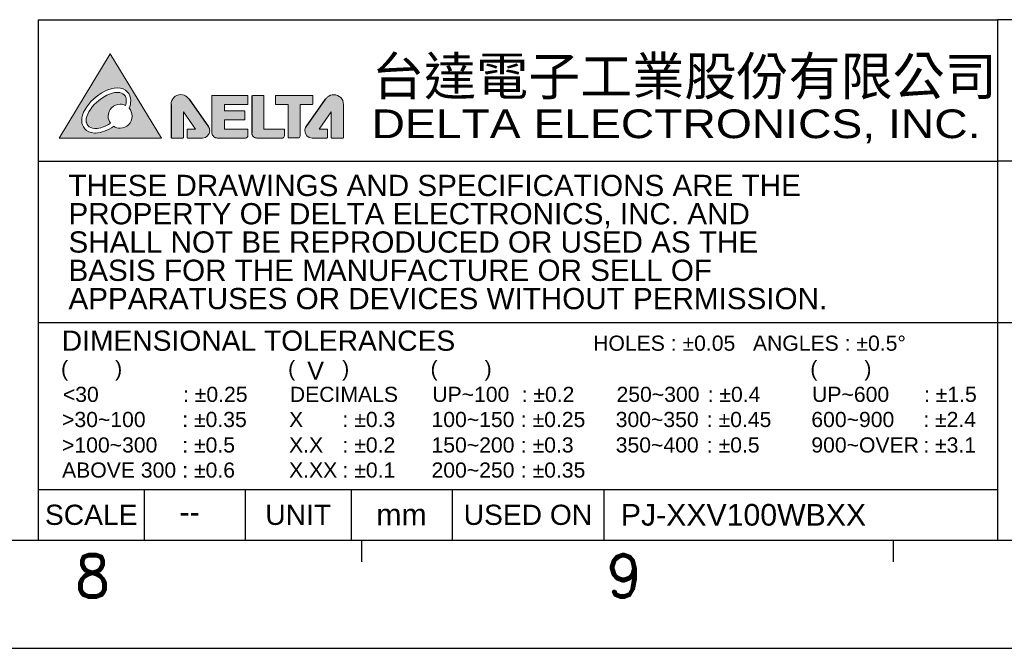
# Model space of a CAD drawing. Extents: x -31 to 1020, y 801 to 1395.
# Tile 7 of 10: x 737 to 873, y 801 to 888. Entities that reach past the tile are written whole.
import ezdxf
from ezdxf.enums import TextEntityAlignment as Align

# ---------------------------------------------------------------- set-up
doc = ezdxf.new("R2010")
doc.units = 0
doc.header["$LTSCALE"] = 23.1
doc.header["$MEASUREMENT"] = 0
doc.layers.get('0').update_dxf_attribs({"linetype": 'CONTINUOUS'})
doc.layers.add('2', color=2, linetype='CONTINUOUS', lineweight=13)
doc.layers.add('3', color=3, linetype='CONTINUOUS')
doc.layers.add('paper', color=7, linetype='CONTINUOUS')
doc.styles.add('ARIAL', font='ARIAL.TTF')
doc.styles.add('DELTA', font='MSJH.ttf')
doc.styles.add('ROMAND', font='romand')

# ---------------------------------------------------------------- blocks, each defined once
blk = doc.blocks.new('A1')
h = blk.add_hatch(color=256)
h.paths.add_polyline_path([(562.9, 70.71), (577.08, 70.71), (570, 82.39)])
edge = h.paths.add_edge_path(flags=16)
edge.add_spline(control_points=[(566.03, 73.05), (566.03, 73.08), (566.03, 73.1), (566.03, 73.13)], knot_values=[6, 6, 6, 6, 7, 7, 7, 7], degree=3, periodic=0)
edge.add_spline(control_points=[(566.03, 73.13), (566.04, 74.13), (566.72, 75.21), (567.66, 76.09)], knot_values=[7, 7, 7, 7, 8, 8, 8, 8], degree=3, periodic=0)
edge.add_spline(control_points=[(567.66, 76.09), (568.59, 76.96), (569.8, 77.62), (570.99, 77.64)], knot_values=[8, 8, 8, 8, 9, 9, 9, 9], degree=3, periodic=0)
edge.add_spline(control_points=[(571.01, 77.64), (571.56, 77.64), (572.03, 77.46), (572.35, 77.13)], knot_values=[10, 10, 10, 10, 11, 11, 11, 11], degree=3, periodic=0)
edge.add_spline(control_points=[(572.35, 77.13), (572.67, 76.81), (572.84, 76.36), (572.83, 75.87)], knot_values=[11, 11, 11, 11, 12, 12, 12, 12], degree=3, periodic=0)
edge.add_spline(control_points=[(572.83, 75.87), (572.83, 75.54), (572.76, 75.18), (572.61, 74.83)], knot_values=[12, 12, 12, 12, 13, 13, 13, 13], degree=3, periodic=0)
edge.add_spline(control_points=[(572.61, 74.83), (572.87, 74.54), (573.02, 74.15), (573.02, 73.73)], knot_values=[13, 13, 13, 13, 14, 14, 14, 14], degree=3, periodic=0)
edge.add_spline(control_points=[(573.02, 73.73), (573.02, 72.81), (572.28, 72.07), (571.36, 72.07)], knot_values=[14, 14, 14, 14, 15, 15, 15, 15], degree=3, periodic=0)
edge.add_spline(control_points=[(571.36, 72.07), (571.03, 72.07), (570.72, 72.17), (570.46, 72.33)], knot_values=[0, 0, 0, 0, 1, 1, 1, 1], degree=3, periodic=0)
edge.add_spline(control_points=[(570.45, 72.32), (569.64, 71.76), (568.77, 71.4), (567.95, 71.4)], knot_values=[2, 2, 2, 2, 3, 3, 3, 3], degree=3, periodic=0)
edge.add_spline(control_points=[(567.95, 71.4), (567.91, 71.4), (567.87, 71.4), (567.83, 71.4)], knot_values=[3, 3, 3, 3, 4, 4, 4, 4], degree=3, periodic=0)
edge.add_spline(control_points=[(567.83, 71.4), (567.22, 71.43), (566.76, 71.67), (566.47, 72)], knot_values=[4, 4, 4, 4, 5, 5, 5, 5], degree=3, periodic=0)
edge.add_spline(control_points=[(566.47, 72), (566.18, 72.32), (566.05, 72.71), (566.03, 73.05)], knot_values=[5, 5, 5, 5, 6, 6, 6, 6], degree=3, periodic=0)
edge = h.paths.add_edge_path(flags=0)
edge.add_spline(control_points=[(566.93, 72.41), (566.74, 72.62), (566.66, 72.88), (566.65, 73.08)], knot_values=[5, 5, 5, 5, 6, 6, 6, 6], degree=3, periodic=0)
edge.add_spline(control_points=[(566.65, 73.13), (566.64, 73.83), (567.22, 74.84), (568.08, 75.64)], knot_values=[3, 3, 3, 3, 4, 4, 4, 4], degree=3, periodic=0)
edge.add_spline(control_points=[(568.08, 75.64), (568.93, 76.44), (570.05, 77.02), (570.99, 77.02)], knot_values=[2, 2, 2, 2, 3, 3, 3, 3], degree=3, periodic=0)
edge.add_spline(control_points=[(571.01, 77.02), (571.43, 77.02), (571.72, 76.89), (571.91, 76.69)], knot_values=[0, 0, 0, 0, 1, 1, 1, 1], degree=3, periodic=0)
edge.add_spline(control_points=[(571.91, 76.69), (572.1, 76.5), (572.22, 76.22), (572.22, 75.87)], knot_values=[13, 13, 13, 13, 14, 14, 14, 14], degree=3, periodic=0)
edge.add_spline(control_points=[(572.22, 75.87), (572.22, 75.67), (572.18, 75.45), (572.1, 75.22)], knot_values=[12, 12, 12, 12, 13, 13, 13, 13], degree=3, periodic=0)
edge.add_spline(control_points=[(572.1, 75.22), (571.88, 75.33), (571.63, 75.4), (571.36, 75.4)], knot_values=[11, 11, 11, 11, 12, 12, 12, 12], degree=3, periodic=0)
edge.add_spline(control_points=[(571.36, 75.4), (570.44, 75.4), (569.7, 74.65), (569.7, 73.73)], knot_values=[10, 10, 10, 10, 11, 11, 11, 11], degree=3, periodic=0)
edge.add_spline(control_points=[(569.7, 73.73), (569.7, 73.37), (569.81, 73.04), (570.01, 72.77)], knot_values=[9, 9, 9, 9, 10, 10, 10, 10], degree=3, periodic=0)
edge.add_spline(control_points=[(570.01, 72.77), (569.3, 72.3), (568.55, 72.02), (567.95, 72.02)], knot_values=[8, 8, 8, 8, 9, 9, 9, 9], degree=3, periodic=0)
edge.add_spline(control_points=[(567.95, 72.02), (567.92, 72.02), (567.89, 72.02), (567.86, 72.02)], knot_values=[7, 7, 7, 7, 8, 8, 8, 8], degree=3, periodic=0)
edge.add_spline(control_points=[(567.86, 72.02), (567.4, 72.04), (567.12, 72.21), (566.93, 72.41)], knot_values=[6, 6, 6, 6, 7, 7, 7, 7], degree=3, periodic=0)
at = {"linetype": 'Continuous'}
h = blk.add_hatch(color=256, dxfattribs=at)
edge = h.paths.add_edge_path()
edge.add_spline(control_points=[(578.42, 70.78), (578.42, 70.76), (578.43, 70.74), (578.44, 70.73)], knot_values=[9, 9, 9, 9, 10, 10, 10, 10], degree=3, periodic=0)
edge.add_spline(control_points=[(578.44, 70.73), (578.46, 70.72), (578.47, 70.71), (578.49, 70.71)], knot_values=[10, 10, 10, 10, 11, 11, 11, 11], degree=3, periodic=0)
edge.add_spline(control_points=[(578.49, 70.71), (578.49, 70.71), (580.06, 70.71), (580.06, 70.71)], knot_values=[11, 11, 11, 11, 12, 12, 12, 12], degree=3, periodic=0)
edge.add_spline(control_points=[(580.06, 70.71), (580.07, 70.71), (580.09, 70.72), (580.11, 70.73)], knot_values=[12, 12, 12, 12, 13, 13, 13, 13], degree=3, periodic=0)
edge.add_spline(control_points=[(580.11, 70.73), (580.12, 70.74), (580.13, 70.76), (580.13, 70.78)], knot_values=[13, 13, 13, 13, 14, 14, 14, 14], degree=3, periodic=0)
edge.add_spline(control_points=[(580.13, 70.78), (580.13, 70.78), (580.13, 74.35), (580.13, 74.35)], knot_values=[14, 14, 14, 14, 15, 15, 15, 15], degree=3, periodic=0)
edge.add_spline(control_points=[(580.13, 74.35), (580.13, 74.35), (581.81, 71.93), (581.81, 71.93)], knot_values=[15, 15, 15, 15, 16, 16, 16, 16], degree=3, periodic=0)
edge.add_spline(control_points=[(581.81, 71.93), (581.81, 71.93), (580.72, 71.93), (580.72, 71.93)], knot_values=[16, 16, 16, 16, 17, 17, 17, 17], degree=3, periodic=0)
edge.add_spline(control_points=[(580.72, 71.93), (580.7, 71.93), (580.68, 71.92), (580.66, 71.91)], knot_values=[17, 17, 17, 17, 18, 18, 18, 18], degree=3, periodic=0)
edge.add_spline(control_points=[(580.66, 71.91), (580.65, 71.9), (580.64, 71.88), (580.64, 71.86)], knot_values=[18, 18, 18, 18, 19, 19, 19, 19], degree=3, periodic=0)
edge.add_spline(control_points=[(580.64, 71.86), (580.64, 71.86), (580.64, 70.78), (580.64, 70.78)], knot_values=[19, 19, 19, 19, 20, 20, 20, 20], degree=3, periodic=0)
edge.add_spline(control_points=[(580.64, 70.78), (580.64, 70.76), (580.65, 70.74), (580.66, 70.73)], knot_values=[20, 20, 20, 20, 21, 21, 21, 21], degree=3, periodic=0)
edge.add_spline(control_points=[(580.66, 70.73), (580.68, 70.72), (580.7, 70.71), (580.72, 70.71)], knot_values=[21, 21, 21, 21, 22, 22, 22, 22], degree=3, periodic=0)
edge.add_spline(control_points=[(580.72, 70.71), (580.72, 70.71), (582.79, 70.71), (582.79, 70.71)], knot_values=[22, 22, 22, 22, 23, 23, 23, 23], degree=3, periodic=0)
edge.add_spline(control_points=[(582.79, 70.71), (583.34, 70.71), (583.78, 71.16), (583.78, 71.71)], knot_values=[23, 23, 23, 23, 24, 24, 24, 24], degree=3, periodic=0)
edge.add_spline(control_points=[(583.78, 71.71), (583.78, 71.92), (583.72, 72.12), (583.6, 72.28)], knot_values=[24, 24, 24, 24, 25, 25, 25, 25], degree=3, periodic=0)
edge.add_line((583.6, 72.28), (580.91, 76.09))
edge.add_spline(control_points=[(580.91, 76.09), (580.91, 76.09), (580.91, 76.09), (580.91, 76.09)], knot_values=[1, 1, 1, 1, 2, 2, 2, 2], degree=3, periodic=0)
edge.add_spline(control_points=[(580.91, 76.09), (580.82, 76.22), (580.71, 76.33), (580.62, 76.4)], knot_values=[2, 2, 2, 2, 3, 3, 3, 3], degree=3, periodic=0)
edge.add_spline(control_points=[(580.62, 76.4), (580.39, 76.6), (580.09, 76.72), (579.76, 76.72)], knot_values=[3, 3, 3, 3, 4, 4, 4, 4], degree=3, periodic=0)
edge.add_spline(control_points=[(579.76, 76.72), (579.02, 76.72), (578.42, 76.12), (578.42, 75.37)], knot_values=[4, 4, 4, 4, 5, 5, 5, 5], degree=3, periodic=0)
edge.add_line((578.42, 75.37), (578.42, 70.78))
h = blk.add_hatch(color=256, dxfattribs=at)
edge = h.paths.add_edge_path()
edge.add_spline(control_points=[(585.82, 73.23), (585.82, 73.23), (588.57, 73.23), (588.57, 73.23)], knot_values=[4, 4, 4, 4, 5, 5, 5, 5], degree=3, periodic=0)
edge.add_spline(control_points=[(588.57, 73.23), (588.59, 73.23), (588.61, 73.24), (588.62, 73.25)], knot_values=[5, 5, 5, 5, 6, 6, 6, 6], degree=3, periodic=0)
edge.add_spline(control_points=[(588.62, 73.25), (588.63, 73.26), (588.64, 73.28), (588.64, 73.3)], knot_values=[6, 6, 6, 6, 7, 7, 7, 7], degree=3, periodic=0)
edge.add_spline(control_points=[(588.64, 73.3), (588.64, 73.3), (588.64, 74.38), (588.64, 74.38)], knot_values=[7, 7, 7, 7, 8, 8, 8, 8], degree=3, periodic=0)
edge.add_spline(control_points=[(588.64, 74.38), (588.64, 74.4), (588.63, 74.42), (588.62, 74.43)], knot_values=[8, 8, 8, 8, 9, 9, 9, 9], degree=3, periodic=0)
edge.add_spline(control_points=[(588.62, 74.43), (588.61, 74.45), (588.59, 74.46), (588.57, 74.46)], knot_values=[9, 9, 9, 9, 10, 10, 10, 10], degree=3, periodic=0)
edge.add_spline(control_points=[(588.57, 74.46), (588.57, 74.46), (585.83, 74.46), (585.83, 74.46)], knot_values=[10, 10, 10, 10, 11, 11, 11, 11], degree=3, periodic=0)
edge.add_spline(control_points=[(585.83, 74.46), (585.83, 74.46), (585.83, 75.35), (585.83, 75.35)], knot_values=[11, 11, 11, 11, 12, 12, 12, 12], degree=3, periodic=0)
edge.add_spline(control_points=[(585.83, 75.35), (585.83, 75.35), (589.01, 75.35), (589.01, 75.35)], knot_values=[12, 12, 12, 12, 13, 13, 13, 13], degree=3, periodic=0)
edge.add_spline(control_points=[(589.01, 75.35), (589.03, 75.35), (589.05, 75.36), (589.06, 75.38)], knot_values=[13, 13, 13, 13, 14, 14, 14, 14], degree=3, periodic=0)
edge.add_spline(control_points=[(589.06, 75.38), (589.07, 75.39), (589.08, 75.41), (589.08, 75.43)], knot_values=[14, 14, 14, 14, 15, 15, 15, 15], degree=3, periodic=0)
edge.add_spline(control_points=[(589.08, 75.43), (589.08, 75.43), (589.08, 76.53), (589.08, 76.53)], knot_values=[15, 15, 15, 15, 16, 16, 16, 16], degree=3, periodic=0)
edge.add_spline(control_points=[(589.08, 76.53), (589.08, 76.55), (589.07, 76.57), (589.06, 76.58)], knot_values=[16, 16, 16, 16, 17, 17, 17, 17], degree=3, periodic=0)
edge.add_spline(control_points=[(589.06, 76.58), (589.05, 76.59), (589.03, 76.6), (589.01, 76.6)], knot_values=[17, 17, 17, 17, 18, 18, 18, 18], degree=3, periodic=0)
edge.add_spline(control_points=[(589.01, 76.6), (589.01, 76.6), (584.17, 76.6), (584.17, 76.6)], knot_values=[18, 18, 18, 18, 19, 19, 19, 19], degree=3, periodic=0)
edge.add_spline(control_points=[(584.17, 76.6), (584.15, 76.6), (584.13, 76.59), (584.12, 76.58)], knot_values=[19, 19, 19, 19, 20, 20, 20, 20], degree=3, periodic=0)
edge.add_spline(control_points=[(584.12, 76.58), (584.1, 76.57), (584.09, 76.55), (584.09, 76.53)], knot_values=[20, 20, 20, 20, 21, 21, 21, 21], degree=3, periodic=0)
edge.add_spline(control_points=[(584.09, 76.53), (584.09, 76.53), (584.09, 71.39), (584.09, 71.39)], knot_values=[21, 21, 21, 21, 22, 22, 22, 22], degree=3, periodic=0)
edge.add_spline(control_points=[(584.09, 71.39), (584.09, 71.18), (584.2, 71.01), (584.35, 70.89)], knot_values=[22, 22, 22, 22, 23, 23, 23, 23], degree=3, periodic=0)
edge.add_spline(control_points=[(584.35, 70.89), (584.5, 70.77), (584.68, 70.71), (584.83, 70.71)], knot_values=[23, 23, 23, 23, 24, 24, 24, 24], degree=3, periodic=0)
edge.add_spline(control_points=[(584.83, 70.71), (584.83, 70.71), (588.76, 70.71), (588.76, 70.71)], knot_values=[24, 24, 24, 24, 25, 25, 25, 25], degree=3, periodic=0)
edge.add_spline(control_points=[(588.76, 70.71), (588.84, 70.71), (588.92, 70.75), (588.98, 70.81)], knot_values=[25, 25, 25, 25, 26, 26, 26, 26], degree=3, periodic=0)
edge.add_spline(control_points=[(588.98, 70.81), (589.02, 70.84), (589.04, 70.87), (589.05, 70.89)], knot_values=[26, 26, 26, 26, 27, 27, 27, 27], degree=3, periodic=0)
edge.add_spline(control_points=[(589.05, 70.89), (589.06, 70.91), (589.07, 70.92), (589.07, 70.93)], knot_values=[27, 27, 27, 27, 28, 28, 28, 28], degree=3, periodic=0)
edge.add_spline(control_points=[(589.07, 70.93), (589.08, 70.95), (589.08, 70.95), (589.08, 70.97)], knot_values=[28, 28, 28, 28, 29, 29, 29, 29], degree=3, periodic=0)
edge.add_spline(control_points=[(589.08, 70.98), (589.08, 70.98), (589.08, 71.87), (589.08, 71.87)], knot_values=[30, 30, 30, 30, 31, 31, 31, 31], degree=3, periodic=0)
edge.add_spline(control_points=[(589.08, 71.87), (589.08, 71.89), (589.07, 71.91), (589.06, 71.92)], knot_values=[0, 0, 0, 0, 1, 1, 1, 1], degree=3, periodic=0)
edge.add_spline(control_points=[(589.06, 71.92), (589.05, 71.93), (589.03, 71.94), (589.01, 71.94)], knot_values=[1, 1, 1, 1, 2, 2, 2, 2], degree=3, periodic=0)
edge.add_spline(control_points=[(589.01, 71.94), (589.01, 71.94), (585.82, 71.94), (585.82, 71.94)], knot_values=[2, 2, 2, 2, 3, 3, 3, 3], degree=3, periodic=0)
edge.add_spline(control_points=[(585.82, 71.94), (585.82, 71.94), (585.82, 73.23), (585.82, 73.23)], knot_values=[3, 3, 3, 3, 4, 4, 4, 4], degree=3, periodic=0)
h = blk.add_hatch(color=256, dxfattribs=at)
edge = h.paths.add_edge_path()
edge.add_spline(control_points=[(594.15, 71.02), (594.14, 70.96), (594.12, 70.89), (594.06, 70.82)], knot_values=[17, 17, 17, 17, 18, 18, 18, 18], degree=3, periodic=0)
edge.add_spline(control_points=[(594.06, 70.82), (594.01, 70.75), (593.95, 70.71), (593.87, 70.71)], knot_values=[16, 16, 16, 16, 17, 17, 17, 17], degree=3, periodic=0)
edge.add_spline(control_points=[(593.87, 70.71), (593.87, 70.71), (593.87, 70.71), (593.87, 70.71)], knot_values=[14, 14, 14, 14, 14.999984, 14.999984, 14.999984, 14.999984], degree=3, periodic=0)
edge.add_spline(control_points=[(593.87, 70.71), (593.87, 70.71), (590.32, 70.71), (590.32, 70.71)], knot_values=[13, 13, 13, 13, 14, 14, 14, 14], degree=3, periodic=0)
edge.add_spline(control_points=[(590.32, 70.71), (590.19, 70.71), (590.01, 70.76), (589.87, 70.87)], knot_values=[12, 12, 12, 12, 13, 13, 13, 13], degree=3, periodic=0)
edge.add_spline(control_points=[(589.87, 70.87), (589.73, 70.98), (589.62, 71.16), (589.62, 71.42)], knot_values=[11, 11, 11, 11, 12, 12, 12, 12], degree=3, periodic=0)
edge.add_line((589.62, 71.42), (589.62, 76.53))
edge.add_spline(control_points=[(589.62, 76.53), (589.62, 76.56), (589.65, 76.6), (589.69, 76.6)], knot_values=[7, 7, 7, 7, 8, 8, 8, 8], degree=3, periodic=0)
edge.add_spline(control_points=[(589.69, 76.6), (589.69, 76.6), (591.22, 76.6), (591.22, 76.6)], knot_values=[6, 6, 6, 6, 7, 7, 7, 7], degree=3, periodic=0)
edge.add_spline(control_points=[(591.22, 76.6), (591.24, 76.6), (591.26, 76.59), (591.27, 76.58)], knot_values=[5, 5, 5, 5, 6, 6, 6, 6], degree=3, periodic=0)
edge.add_spline(control_points=[(591.27, 76.58), (591.28, 76.56), (591.29, 76.54), (591.29, 76.53)], knot_values=[4, 4, 4, 4, 5, 5, 5, 5], degree=3, periodic=0)
edge.add_spline(control_points=[(591.29, 76.53), (591.29, 76.53), (591.29, 71.93), (591.29, 71.93)], knot_values=[3, 3, 3, 3, 4, 4, 4, 4], degree=3, periodic=0)
edge.add_spline(control_points=[(591.29, 71.93), (591.29, 71.93), (594.08, 71.93), (594.08, 71.93)], knot_values=[2, 2, 2, 2, 3, 3, 3, 3], degree=3, periodic=0)
edge.add_spline(control_points=[(594.08, 71.93), (594.09, 71.93), (594.11, 71.92), (594.13, 71.91)], knot_values=[1, 1, 1, 1, 2, 2, 2, 2], degree=3, periodic=0)
edge.add_spline(control_points=[(594.13, 71.91), (594.14, 71.89), (594.15, 71.88), (594.15, 71.86)], knot_values=[0, 0, 0, 0, 1, 1, 1, 1], degree=3, periodic=0)
edge.add_spline(control_points=[(594.15, 71.86), (594.15, 71.63), (594.15, 71.12), (594.15, 71.02)], knot_values=[20, 20, 20, 20, 21, 21, 21, 21], degree=3, periodic=0)
edge.add_spline(control_points=[(594.15, 71.02), (594.15, 71.02), (594.15, 71.02), (594.15, 71.02)], knot_values=[18, 18, 18, 18, 18.999928, 18.999928, 18.999928, 18.999928], degree=3, periodic=0)
h = blk.add_hatch(color=256, dxfattribs=at)
edge = h.paths.add_edge_path()
edge.add_spline(control_points=[(596.33, 71.04), (596.33, 71.04), (596.33, 75.34), (596.33, 75.34)], knot_values=[17, 17, 17, 17, 18, 18, 18, 18], degree=3, periodic=0)
edge.add_spline(control_points=[(596.33, 75.34), (596.33, 75.34), (596.33, 75.37), (596.33, 75.37)], knot_values=[18, 18, 18, 18, 19, 19, 19, 19], degree=3, periodic=0)
edge.add_spline(control_points=[(596.33, 75.37), (596.33, 75.37), (598.01, 75.37), (598.01, 75.37)], knot_values=[19, 19, 19, 19, 20, 20, 20, 20], degree=3, periodic=0)
edge.add_spline(control_points=[(598.01, 75.37), (598.03, 75.37), (598.04, 75.38), (598.06, 75.39)], knot_values=[20, 20, 20, 20, 21, 21, 21, 21], degree=3, periodic=0)
edge.add_spline(control_points=[(598.06, 75.39), (598.07, 75.41), (598.08, 75.42), (598.08, 75.44)], knot_values=[0, 0, 0, 0, 1, 1, 1, 1], degree=3, periodic=0)
edge.add_spline(control_points=[(598.08, 75.44), (598.08, 75.44), (598.08, 76.52), (598.08, 76.52)], knot_values=[1, 1, 1, 1, 2, 2, 2, 2], degree=3, periodic=0)
edge.add_spline(control_points=[(598.08, 76.52), (598.08, 76.56), (598.05, 76.6), (598.01, 76.6)], knot_values=[2, 2, 2, 2, 3, 3, 3, 3], degree=3, periodic=0)
edge.add_spline(control_points=[(598.01, 76.6), (598.01, 76.6), (592.96, 76.6), (592.96, 76.6)], knot_values=[3, 3, 3, 3, 4, 4, 4, 4], degree=3, periodic=0)
edge.add_spline(control_points=[(592.96, 76.6), (592.95, 76.6), (592.93, 76.59), (592.91, 76.58)], knot_values=[4, 4, 4, 4, 5, 5, 5, 5], degree=3, periodic=0)
edge.add_spline(control_points=[(592.91, 76.58), (592.9, 76.57), (592.89, 76.55), (592.89, 76.53)], knot_values=[5, 5, 5, 5, 6, 6, 6, 6], degree=3, periodic=0)
edge.add_spline(control_points=[(592.89, 76.53), (592.89, 76.53), (592.89, 75.44), (592.89, 75.44)], knot_values=[6, 6, 6, 6, 7, 7, 7, 7], degree=3, periodic=0)
edge.add_spline(control_points=[(592.89, 75.44), (592.89, 75.42), (592.9, 75.4), (592.91, 75.39)], knot_values=[7, 7, 7, 7, 8, 8, 8, 8], degree=3, periodic=0)
edge.add_spline(control_points=[(592.91, 75.39), (592.93, 75.37), (592.95, 75.37), (592.96, 75.37)], knot_values=[8, 8, 8, 8, 9, 9, 9, 9], degree=3, periodic=0)
edge.add_spline(control_points=[(592.96, 75.37), (592.96, 75.37), (594.66, 75.37), (594.66, 75.37)], knot_values=[9, 9, 9, 9, 10, 10, 10, 10], degree=3, periodic=0)
edge.add_spline(control_points=[(594.66, 75.37), (594.66, 75.37), (594.66, 70.79), (594.66, 70.79)], knot_values=[10, 10, 10, 10, 11, 11, 11, 11], degree=3, periodic=0)
edge.add_spline(control_points=[(594.66, 70.79), (594.66, 70.77), (594.67, 70.75), (594.69, 70.74)], knot_values=[11, 11, 11, 11, 12, 12, 12, 12], degree=3, periodic=0)
edge.add_spline(control_points=[(594.69, 70.74), (594.7, 70.73), (594.72, 70.72), (594.74, 70.72)], knot_values=[12, 12, 12, 12, 13, 13, 13, 13], degree=3, periodic=0)
edge.add_spline(control_points=[(594.74, 70.72), (594.74, 70.72), (596.02, 70.72), (596.02, 70.72)], knot_values=[13, 13, 13, 13, 14, 14, 14, 14], degree=3, periodic=0)
edge.add_spline(control_points=[(596.02, 70.72), (596.09, 70.72), (596.16, 70.74), (596.22, 70.79)], knot_values=[15, 15, 15, 15, 16, 16, 16, 16], degree=3, periodic=0)
edge.add_spline(control_points=[(596.22, 70.79), (596.28, 70.84), (596.33, 70.93), (596.33, 71.04)], knot_values=[16, 16, 16, 16, 17, 17, 17, 17], degree=3, periodic=0)
h = blk.add_hatch(color=256, dxfattribs=at)
edge = h.paths.add_edge_path()
edge.add_spline(control_points=[(600.62, 74.34), (600.62, 74.34), (600.62, 70.78), (600.62, 70.78)], knot_values=[14, 14, 14, 14, 15, 15, 15, 15], degree=3, periodic=0)
edge.add_spline(control_points=[(600.62, 70.78), (600.62, 70.76), (600.63, 70.74), (600.64, 70.73)], knot_values=[15, 15, 15, 15, 16, 16, 16, 16], degree=3, periodic=0)
edge.add_spline(control_points=[(600.64, 70.73), (600.66, 70.71), (600.68, 70.71), (600.69, 70.71)], knot_values=[16, 16, 16, 16, 17, 17, 17, 17], degree=3, periodic=0)
edge.add_spline(control_points=[(600.69, 70.71), (600.69, 70.71), (602.26, 70.71), (602.26, 70.71)], knot_values=[17, 17, 17, 17, 18, 18, 18, 18], degree=3, periodic=0)
edge.add_spline(control_points=[(602.26, 70.71), (602.28, 70.71), (602.29, 70.71), (602.31, 70.73)], knot_values=[18, 18, 18, 18, 19, 19, 19, 19], degree=3, periodic=0)
edge.add_spline(control_points=[(602.31, 70.73), (602.32, 70.74), (602.33, 70.76), (602.33, 70.78)], knot_values=[19, 19, 19, 19, 20, 20, 20, 20], degree=3, periodic=0)
edge.add_spline(control_points=[(602.33, 70.78), (602.33, 70.78), (602.33, 75.37), (602.33, 75.37)], knot_values=[20, 20, 20, 20, 21, 21, 21, 21], degree=3, periodic=0)
edge.add_spline(control_points=[(602.33, 75.37), (602.33, 76.11), (601.73, 76.71), (600.99, 76.71)], knot_values=[21, 21, 21, 21, 22, 22, 22, 22], degree=3, periodic=0)
edge.add_spline(control_points=[(600.99, 76.71), (600.66, 76.71), (600.36, 76.59), (600.13, 76.4)], knot_values=[0, 0, 0, 0, 1, 1, 1, 1], degree=3, periodic=0)
edge.add_spline(control_points=[(600.13, 76.4), (600.04, 76.33), (599.93, 76.21), (599.84, 76.09)], knot_values=[1, 1, 1, 1, 2, 2, 2, 2], degree=3, periodic=0)
edge.add_line((599.84, 76.09), (597.15, 72.28))
edge.add_spline(control_points=[(597.15, 72.28), (597.03, 72.11), (596.97, 71.92), (596.97, 71.7)], knot_values=[4, 4, 4, 4, 5, 5, 5, 5], degree=3, periodic=0)
edge.add_spline(control_points=[(596.97, 71.7), (596.97, 71.15), (597.41, 70.71), (597.97, 70.71)], knot_values=[5, 5, 5, 5, 6, 6, 6, 6], degree=3, periodic=0)
edge.add_spline(control_points=[(597.97, 70.71), (597.97, 70.71), (600.04, 70.71), (600.04, 70.71)], knot_values=[6, 6, 6, 6, 7, 7, 7, 7], degree=3, periodic=0)
edge.add_spline(control_points=[(600.04, 70.71), (600.05, 70.71), (600.07, 70.71), (600.09, 70.73)], knot_values=[7, 7, 7, 7, 8, 8, 8, 8], degree=3, periodic=0)
edge.add_spline(control_points=[(600.09, 70.73), (600.1, 70.74), (600.11, 70.76), (600.11, 70.78)], knot_values=[8, 8, 8, 8, 9, 9, 9, 9], degree=3, periodic=0)
edge.add_spline(control_points=[(600.11, 70.78), (600.11, 70.78), (600.11, 71.86), (600.11, 71.86)], knot_values=[9, 9, 9, 9, 10, 10, 10, 10], degree=3, periodic=0)
edge.add_spline(control_points=[(600.11, 71.86), (600.11, 71.88), (600.1, 71.89), (600.09, 71.91)], knot_values=[10, 10, 10, 10, 11, 11, 11, 11], degree=3, periodic=0)
edge.add_spline(control_points=[(600.09, 71.91), (600.07, 71.92), (600.05, 71.93), (600.04, 71.93)], knot_values=[11, 11, 11, 11, 12, 12, 12, 12], degree=3, periodic=0)
edge.add_spline(control_points=[(600.04, 71.93), (600.04, 71.93), (598.94, 71.93), (598.94, 71.93)], knot_values=[12, 12, 12, 12, 13, 13, 13, 13], degree=3, periodic=0)
edge.add_spline(control_points=[(598.94, 71.93), (598.94, 71.93), (600.62, 74.34), (600.62, 74.34)], knot_values=[13, 13, 13, 13, 14, 14, 14, 14], degree=3, periodic=0)
at = {"lineweight": 0}
for p, q in [((570, 82.39), (562.9, 70.71)), ((577.08, 70.71), (570, 82.39)), ((562.9, 70.71), (577.08, 70.71))]:
    blk.add_line(p, q, dxfattribs=at)
at = {"linetype": 'Continuous'}
for p, q in [((589.62, 76.53), (589.62, 71.42)), ((578.42, 75.37), (578.42, 70.78)), ((580.91, 76.09), (583.6, 72.28)), ((597.15, 72.28), (599.84, 76.09))]:
    blk.add_line(p, q, dxfattribs=at)
at = {"lineweight": 0}
for points in [[(567.66, 76.09), (568.59, 76.96), (569.8, 77.62), (570.99, 77.64)], [(570.99, 77.02), (570.05, 77.02), (568.93, 76.44), (568.08, 75.64)], [(570.99, 77.64), (570.99, 77.64), (571, 77.64), (571.01, 77.64)], [(571.01, 77.02), (571.01, 77.02), (570.99, 77.02), (570.99, 77.02)], [(571.01, 77.64), (571.56, 77.64), (572.03, 77.46), (572.35, 77.13)], [(571.91, 76.69), (571.72, 76.89), (571.43, 77.02), (571.01, 77.02)], [(572.22, 75.87), (572.22, 76.22), (572.1, 76.5), (571.91, 76.69)], [(572.35, 77.13), (572.67, 76.81), (572.84, 76.36), (572.83, 75.87)], [(584.12, 76.58), (584.1, 76.57), (584.09, 76.55), (584.09, 76.53)], [(584.09, 76.53), (584.09, 76.53), (584.09, 71.39), (584.09, 71.39)], [(584.17, 76.6), (584.15, 76.6), (584.13, 76.59), (584.12, 76.58)], [(589.01, 76.6), (589.01, 76.6), (584.17, 76.6), (584.17, 76.6)], [(589.06, 76.58), (589.05, 76.59), (589.03, 76.6), (589.01, 76.6)], [(589.08, 76.53), (589.08, 76.55), (589.07, 76.57), (589.06, 76.58)], [(589.08, 75.43), (589.08, 75.43), (589.08, 76.53), (589.08, 76.53)], [(589.69, 76.6), (589.65, 76.6), (589.62, 76.56), (589.62, 76.53)], [(591.22, 76.6), (591.22, 76.6), (589.69, 76.6), (589.69, 76.6)], [(591.27, 76.58), (591.26, 76.59), (591.24, 76.6), (591.22, 76.6)], [(591.29, 76.53), (591.29, 76.54), (591.28, 76.56), (591.27, 76.58)], [(591.29, 71.93), (591.29, 71.93), (591.29, 76.53), (591.29, 76.53)], [(592.91, 76.58), (592.9, 76.57), (592.89, 76.55), (592.89, 76.53)], [(592.89, 76.53), (592.89, 76.53), (592.89, 75.44), (592.89, 75.44)], [(592.96, 76.6), (592.95, 76.6), (592.93, 76.59), (592.91, 76.58)], [(598.01, 76.6), (598.01, 76.6), (592.96, 76.6), (592.96, 76.6)], [(598.08, 76.52), (598.08, 76.56), (598.05, 76.6), (598.01, 76.6)], [(598.08, 75.44), (598.08, 75.44), (598.08, 76.52), (598.08, 76.52)], [(600.99, 76.71), (600.66, 76.71), (600.36, 76.59), (600.13, 76.4)], [(602.33, 75.37), (602.33, 76.11), (601.73, 76.71), (600.99, 76.71)], [(566.03, 73.13), (566.04, 74.13), (566.72, 75.21), (567.66, 76.09)], [(568.08, 75.64), (567.22, 74.84), (566.64, 73.83), (566.65, 73.13)], [(572.1, 75.22), (572.18, 75.45), (572.22, 75.67), (572.22, 75.87)], [(572.83, 75.87), (572.83, 75.54), (572.76, 75.18), (572.61, 74.83)], [(578.42, 75.37), (578.42, 75.37), (578.42, 75.37), (578.42, 75.37)], [(578.42, 75.37), (578.42, 75.37), (578.42, 75.37), (578.42, 75.37)], [(580.91, 76.09), (580.82, 76.22), (580.71, 76.33), (580.62, 76.4)], [(580.91, 76.09), (580.91, 76.09), (580.91, 76.09), (580.91, 76.09)], [(585.83, 74.46), (585.83, 74.46), (585.83, 75.35), (585.83, 75.35)], [(585.83, 75.35), (585.83, 75.35), (589.01, 75.35), (589.01, 75.35)], [(589.01, 75.35), (589.03, 75.35), (589.05, 75.36), (589.06, 75.38)], [(589.06, 75.38), (589.07, 75.39), (589.08, 75.41), (589.08, 75.43)], [(592.89, 75.44), (592.89, 75.42), (592.9, 75.4), (592.91, 75.39)], [(592.91, 75.39), (592.93, 75.37), (592.95, 75.37), (592.96, 75.37)], [(592.96, 75.37), (592.96, 75.37), (594.66, 75.37), (594.66, 75.37)], [(594.66, 75.37), (594.66, 75.37), (594.66, 70.79), (594.66, 70.79)], [(596.33, 75.34), (596.33, 75.34), (596.33, 75.37), (596.33, 75.37)], [(596.33, 75.37), (596.33, 75.37), (598.01, 75.37), (598.01, 75.37)], [(596.33, 71.04), (596.33, 71.04), (596.33, 75.34), (596.33, 75.34)], [(598.01, 75.37), (598.03, 75.37), (598.04, 75.38), (598.06, 75.39)], [(598.06, 75.39), (598.07, 75.41), (598.08, 75.42), (598.08, 75.44)], [(600.13, 76.4), (600.04, 76.33), (599.93, 76.21), (599.84, 76.09)], [(602.33, 70.78), (602.33, 70.78), (602.33, 75.37), (602.33, 75.37)], [(580.13, 70.78), (580.13, 70.78), (580.13, 74.35), (580.13, 74.35)], [(580.13, 74.35), (580.13, 74.35), (581.81, 71.93), (581.81, 71.93)], [(588.57, 74.46), (588.57, 74.46), (585.83, 74.46), (585.83, 74.46)], [(588.62, 74.43), (588.61, 74.45), (588.59, 74.46), (588.57, 74.46)], [(588.64, 74.38), (588.64, 74.4), (588.63, 74.42), (588.62, 74.43)], [(588.64, 73.3), (588.64, 73.3), (588.64, 74.38), (588.64, 74.38)], [(598.94, 71.93), (598.94, 71.93), (600.62, 74.34), (600.62, 74.34)], [(600.62, 74.34), (600.62, 74.34), (600.62, 70.78), (600.62, 70.78)], [(566.03, 73.05), (566.03, 73.08), (566.03, 73.1), (566.03, 73.13)], [(566.47, 72), (566.18, 72.32), (566.05, 72.71), (566.03, 73.05)], [(566.65, 73.13), (566.65, 73.12), (566.65, 73.1), (566.65, 73.08)], [(566.65, 73.08), (566.66, 72.88), (566.74, 72.62), (566.93, 72.41)], [(566.93, 72.41), (567.12, 72.21), (567.4, 72.04), (567.86, 72.02)], [(567.95, 72.02), (568.55, 72.02), (569.3, 72.3), (570.01, 72.77)], [(585.82, 71.94), (585.82, 71.94), (585.82, 73.23), (585.82, 73.23)], [(585.82, 73.23), (585.82, 73.23), (588.57, 73.23), (588.57, 73.23)], [(588.57, 73.23), (588.59, 73.23), (588.61, 73.24), (588.62, 73.25)], [(588.62, 73.25), (588.63, 73.26), (588.64, 73.28), (588.64, 73.3)], [(567.83, 71.4), (567.22, 71.43), (566.76, 71.67), (566.47, 72)], [(567.95, 71.4), (567.91, 71.4), (567.87, 71.4), (567.83, 71.4)], [(567.86, 72.02), (567.89, 72.02), (567.92, 72.02), (567.95, 72.02)], [(570.45, 72.32), (569.64, 71.76), (568.77, 71.4), (567.95, 71.4)], [(570.46, 72.33), (570.46, 72.33), (570.45, 72.32), (570.45, 72.32)], [(571.36, 72.07), (571.03, 72.07), (570.72, 72.17), (570.46, 72.33)], [(580.66, 71.91), (580.65, 71.9), (580.64, 71.88), (580.64, 71.86)], [(580.64, 71.86), (580.64, 71.86), (580.64, 70.78), (580.64, 70.78)], [(580.72, 71.93), (580.7, 71.93), (580.68, 71.92), (580.66, 71.91)], [(581.81, 71.93), (581.81, 71.93), (580.72, 71.93), (580.72, 71.93)], [(584.09, 71.39), (584.09, 71.18), (584.2, 71.01), (584.35, 70.89)], [(589.01, 71.94), (589.01, 71.94), (585.82, 71.94), (585.82, 71.94)], [(589.06, 71.92), (589.05, 71.93), (589.03, 71.94), (589.01, 71.94)], [(589.08, 71.87), (589.08, 71.89), (589.07, 71.91), (589.06, 71.92)], [(589.08, 70.98), (589.08, 70.98), (589.08, 71.87), (589.08, 71.87)], [(589.62, 71.42), (589.62, 71.16), (589.73, 70.98), (589.87, 70.87)], [(594.08, 71.93), (594.08, 71.93), (591.29, 71.93), (591.29, 71.93)], [(594.06, 70.82), (594.12, 70.89), (594.14, 70.96), (594.15, 71.02)], [(594.13, 71.91), (594.11, 71.92), (594.09, 71.93), (594.08, 71.93)], [(594.15, 71.86), (594.15, 71.88), (594.14, 71.89), (594.13, 71.91)], [(594.15, 71.02), (594.15, 71.12), (594.15, 71.63), (594.15, 71.86)], [(594.15, 71.02), (594.15, 71.02), (594.15, 71.02), (594.15, 71.02)], [(594.15, 71.02), (594.15, 71.02), (594.15, 71.02), (594.15, 71.02)], [(596.22, 70.79), (596.28, 70.84), (596.33, 70.93), (596.33, 71.04)], [(600.04, 71.93), (600.04, 71.93), (598.94, 71.93), (598.94, 71.93)], [(600.09, 71.91), (600.07, 71.92), (600.05, 71.93), (600.04, 71.93)], [(600.11, 71.86), (600.11, 71.88), (600.1, 71.89), (600.09, 71.91)], [(600.11, 70.78), (600.11, 70.78), (600.11, 71.86), (600.11, 71.86)], [(578.42, 70.78), (578.42, 70.76), (578.43, 70.74), (578.44, 70.73)], [(578.44, 70.73), (578.46, 70.72), (578.47, 70.71), (578.49, 70.71)], [(578.49, 70.71), (578.49, 70.71), (580.06, 70.71), (580.06, 70.71)], [(580.06, 70.71), (580.07, 70.71), (580.09, 70.72), (580.11, 70.73)], [(580.11, 70.73), (580.12, 70.74), (580.13, 70.76), (580.13, 70.78)], [(580.64, 70.78), (580.64, 70.76), (580.65, 70.74), (580.66, 70.73)], [(580.66, 70.73), (580.68, 70.72), (580.7, 70.71), (580.72, 70.71)], [(580.72, 70.71), (580.72, 70.71), (582.79, 70.71), (582.79, 70.71)], [(584.35, 70.89), (584.5, 70.77), (584.68, 70.71), (584.83, 70.71)], [(584.83, 70.71), (584.83, 70.71), (588.76, 70.71), (588.76, 70.71)], [(588.76, 70.71), (588.84, 70.71), (588.92, 70.75), (588.98, 70.81)], [(588.98, 70.81), (589.02, 70.84), (589.04, 70.87), (589.05, 70.89)], [(589.05, 70.89), (589.06, 70.91), (589.07, 70.92), (589.07, 70.93)], [(589.07, 70.93), (589.08, 70.95), (589.08, 70.95), (589.08, 70.97)], [(589.08, 70.97), (589.08, 70.97), (589.08, 70.98), (589.08, 70.98)], [(589.87, 70.87), (590.01, 70.76), (590.19, 70.71), (590.32, 70.71)], [(590.32, 70.71), (590.32, 70.71), (593.87, 70.71), (593.87, 70.71)], [(593.87, 70.71), (593.95, 70.71), (594.01, 70.75), (594.06, 70.82)], [(593.87, 70.71), (593.87, 70.71), (593.87, 70.71), (593.87, 70.71)], [(593.87, 70.71), (593.87, 70.71), (593.87, 70.71), (593.87, 70.71)], [(594.66, 70.79), (594.66, 70.77), (594.67, 70.75), (594.69, 70.74)], [(594.69, 70.74), (594.7, 70.73), (594.72, 70.72), (594.74, 70.72)], [(594.74, 70.72), (594.74, 70.72), (596.02, 70.72), (596.02, 70.72)], [(596.02, 70.72), (596.09, 70.72), (596.16, 70.74), (596.22, 70.79)], [(596.02, 70.72), (596.02, 70.72), (596.02, 70.72), (596.02, 70.72)], [(597.97, 70.71), (597.97, 70.71), (600.04, 70.71), (600.04, 70.71)], [(600.04, 70.71), (600.05, 70.71), (600.07, 70.71), (600.09, 70.73)], [(600.09, 70.73), (600.1, 70.74), (600.11, 70.76), (600.11, 70.78)], [(600.62, 70.78), (600.62, 70.76), (600.63, 70.74), (600.64, 70.73)], [(600.64, 70.73), (600.66, 70.71), (600.68, 70.71), (600.69, 70.71)], [(600.69, 70.71), (600.69, 70.71), (602.26, 70.71), (602.26, 70.71)], [(602.26, 70.71), (602.28, 70.71), (602.29, 70.71), (602.31, 70.73)], [(602.31, 70.73), (602.32, 70.74), (602.33, 70.76), (602.33, 70.78)]]:
    blk.add_open_spline(points, degree=3, dxfattribs=at)
for points, knots in [([(580.62, 76.4), (580.39, 76.6), (580.09, 76.72), (579.76, 76.72), (579.02, 76.72), (578.42, 76.12), (578.42, 75.37)], [3, 3, 3, 3, 4, 4, 4, 5, 5, 5, 5]), ([(570.01, 72.77), (569.81, 73.04), (569.7, 73.37), (569.7, 73.73), (569.7, 74.65), (570.44, 75.4), (571.36, 75.4), (571.63, 75.4), (571.88, 75.33), (572.1, 75.22)], [9, 9, 9, 9, 10, 10, 10, 11, 11, 11, 12, 12, 12, 12]), ([(572.61, 74.83), (572.87, 74.54), (573.02, 74.15), (573.02, 73.73), (573.02, 72.81), (572.28, 72.07), (571.36, 72.07)], [13, 13, 13, 13, 14, 14, 14, 15, 15, 15, 15]), ([(582.79, 70.71), (583.34, 70.71), (583.78, 71.16), (583.78, 71.71), (583.78, 71.92), (583.72, 72.12), (583.6, 72.28)], [23, 23, 23, 23, 24, 24, 24, 25, 25, 25, 25]), ([(597.15, 72.28), (597.03, 72.11), (596.97, 71.92), (596.97, 71.7), (596.97, 71.15), (597.41, 70.71), (597.97, 70.71)], [4, 4, 4, 4, 5, 5, 5, 6, 6, 6, 6])]:
    blk.add_open_spline(points, degree=3, knots=knots, dxfattribs=at)
at = {"layer": '3'}
for p, q in [((560, 87.1), (560, 15)), ((560, 22), (693, 22))]:
    blk.add_line(p, q, dxfattribs=at)
at = {"layer": 'paper', "color": 3}
for p, q in [((560, 87.1), (693, 87.1)), ((693, 87.1), (693, 15)), ((826, 87.1), (693, 87.1)), ((560, 67.5), (693, 67.5)), ((826, 67.5), (693, 67.5)), ((693, 45.1), (560, 45.1)), ((826, 45.1), (693, 45.1)), ((574.7, 22), (574.7, 15)), ((588.7, 22), (588.7, 15)), ((603.4, 22), (603.4, 15)), ((617.4, 22), (617.4, 15)), ((638.4, 22), (638.4, 15)), ((15, 15), (826, 15))]:
    blk.add_line(p, q, dxfattribs=at)
at = {"layer": 'paper', "color": 2}
for p, q in [((604.82, 15), (604.82, 12)), ((678.54, 15), (678.54, 12))]:
    blk.add_line(p, q, dxfattribs=at)
at = {"layer": 'paper', "color": 4}
blk.add_line((0, 0), (841, 0), dxfattribs=at)
at = {"style": 'ARIAL'}
for tag, p, height in [('TITLE', (754.05, 50.95), 8), ('V', (597.3, 37.23), 2.5), ('XXXXXXXXXX', (740.68, 27.01), 6), ('00', (812.75, 22.3), 6), ('mm', (606.88, 17.02), 3), ('ADP-XX', (640.78, 17), 3), ('2________2', (733.31, 17.17), 3), ("XX/XX'XX", (787.08, 17.17), 3), ('--', (579.59, 17.41), 3)]:
    blk.add_attdef(tag, p, '', height=height, dxfattribs=at)
at = {"layer": '2', "style": 'DELTA'}
blk.add_text('台達電子工業股份有限公司', height=5.292, dxfattribs=at).set_placement((606.28, 76.63))
at = {"layer": 'paper', "color": 2, "style": 'ARIAL', "width": 1.154139}
blk.add_text('DELTA ELECTRONICS, INC.', height=3.9761, dxfattribs=at).set_placement((606.22, 70.69), (690.64, 70.69), align=Align.FIT)
at = {"layer": 'paper', "color": 2, "style": 'ARIAL'}
for s, p in [('THESE DRAWINGS AND SPECIFICATIONS ARE THE', (564.2, 64.14)), ('PROPERTY OF DELTA ELECTRONICS, INC. AND', (564.2, 60.22)), ('SHALL NOT BE REPRODUCED OR USED AS THE', (564.2, 56.3)), ('BASIS FOR THE MANUFACTURE OR SELL OF', (564.2, 52.38)), ('APPARATUSES OR DEVICES WITHOUT PERMISSION.', (564.2, 48.46))]:
    blk.add_text(s, height=2.94, dxfattribs=at).set_placement(p, align=Align.MIDDLE_LEFT)
for s, height, p in [('DIMENSIONAL TOLERANCES', 2.8, (563.27, 41.23)), ('HOLES : %%P0.05   ANGLES : %%P0.5%%D', 2.1, (636.94, 41.23)), ('(        )', 2.1, (563.17, 37.73)), ('(        )', 2.1, (594.65, 37.73)), ('(        )', 2.1, (614.4, 37.73)), ('(        )', 2.1, (667.05, 37.73)), ('<30', 2.1, (563.42, 34.14)), (': %%P0.25', 2.1, (580.08, 34.14)), ('DECIMALS', 2.1, (594.89, 34.14)), ('UP~100', 2.1, (614.64, 34.14)), (': %%P0.2', 2.1, (627.02, 34.14)), ('250~300', 2.1, (640.18, 34.14)), (': %%P0.4', 2.1, (652.81, 34.14)), ('UP~600', 2.1, (667.3, 34.14)), (': %%P1.5', 2.1, (682.81, 34.14)), ('>30~100', 2.1, (563.31, 30.66)), (': %%P0.35', 2.1, (579.97, 30.66)), (': %%P0.3', 2.1, (602.19, 30.66)), ('100~150', 2.1, (614.53, 30.66)), (': %%P0.25', 2.1, (626.91, 30.66)), ('300~350', 2.1, (640.07, 30.66)), (': %%P0.45', 2.1, (652.7, 30.66)), ('600~900', 2.1, (667.19, 30.66)), (': %%P2.4', 2.1, (682.71, 30.66)), ('X', 2.1, (594.78, 30.66)), ('>100~300', 2.1, (563.31, 27.13)), (': %%P0.5', 2.1, (579.97, 27.13)), ('X.X', 2.1, (594.78, 27.13)), (': %%P0.2', 2.1, (602.19, 27.13)), ('150~200', 2.1, (614.53, 27.13)), (': %%P0.3', 2.1, (626.91, 27.13)), ('350~400', 2.1, (640.07, 27.13)), (': %%P0.5', 2.1, (652.7, 27.13)), ('900~OVER', 2.1, (667.19, 27.13)), (': %%P3.1', 2.1, (682.71, 27.13)), (': %%P0.6', 2.1, (579.97, 23.65)), (': %%P0.1', 2.1, (602.19, 23.65)), (': %%P0.35', 2.1, (626.91, 23.65)), ('ABOVE 300', 2.1, (563.31, 23.65)), ('X.XX', 2.1, (594.78, 23.65)), ('200~250', 2.1, (614.53, 23.65))]:
    blk.add_text(s, height=height, dxfattribs=at).set_placement(p)
for s, p in [('SCALE', (567.35, 18.5)), ('UNIT', (596.05, 18.5)), ('USED ON', (627.9, 18.5))]:
    blk.add_text(s, height=2.8, dxfattribs=at).set_placement(p, align=Align.MIDDLE_CENTER)
at = {"layer": 'paper', "color": 1, "style": 'ROMAND'}
for s, p in [('8', (567.53, 10.04)), ('9', (641.26, 10.04))]:
    blk.add_text(s, height=6, dxfattribs=at).set_placement(p, align=Align.MIDDLE)

msp = doc.modelspace()

# ---------------------------------------------------------------- block references
ref = msp.add_blockref('A1', (179.13, 801.01))
ref.add_attrib('V', 'V', (776.43, 838.24), dxfattribs={"height": 2.5, "style": 'ARIAL'})
ref.add_attrib('mm', 'mm', (786.01, 818.03), dxfattribs={"height": 3, "style": 'ARIAL'})
ref.add_attrib('--', '--', (758.72, 818.42), dxfattribs={"height": 3, "style": 'ARIAL'})
ref.add_attrib('ADP-XX', 'PJ-XXV100WBXX', (819.91, 818.01), dxfattribs={"height": 3, "style": 'ARIAL'})

doc.saveas('drawing.dxf')
